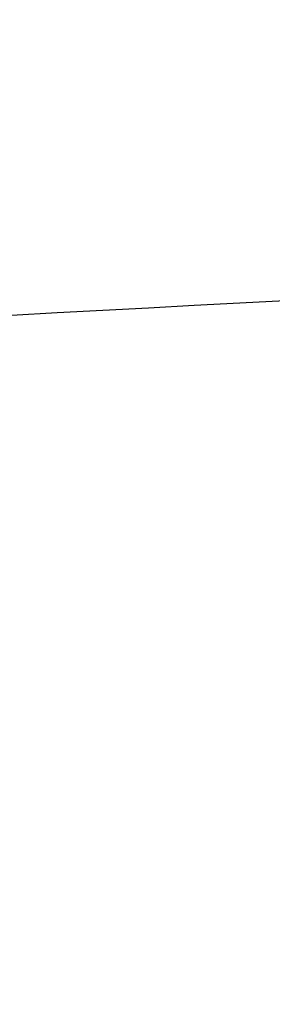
# Model space of a CAD drawing. Header units: millimetres. Extents: x -590 to 610, y -240 to 426.
# Tile 168 of 256: x 539.897 to 540.617, y -7.081 to -4.277. Entities that reach past the tile are written whole.
import ezdxf

# ---------------------------------------------------------------- set-up
doc = ezdxf.new("R2010")
doc.units = ezdxf.units.MM
doc.layers.add('mousse 2', color=7, linetype='Continuous', true_color=0x616161)

msp = doc.modelspace()

# ---------------------------------------------------------------- linework, layer by layer
at = {"layer": 'mousse 2'}
for points, degree in [([(599.6201, -49.5817, 188.5978), (598.9924, -14.405, 188.6322), (574.2177, 13.8347, 191.8643), (539.8966, 13.8347, 191.8643)], 3), ([(599.4946, -49.5817, 186.3033), (598.8671, -14.48, 186.3376), (574.1457, 13.6884, 189.7749), (539.8971, 13.6894, 189.8132)], 3), ([(596.9485, -49.5817, 139.6989), (596.3337, -16.2108, 139.7324), (572.5606, 10.4045, 142.8101), (539.8966, 10.4045, 142.8101)], 3), ([(594.403, -49.5817, 92.9688), (593.8128, -17.9258, 93.0009), (570.9751, 7.1265, 95.9321), (539.8966, 7.1265, 95.9321)], 3), ([(512.6373, -6.5188, 393.7759), (572.2558, -3.5412, 393.5677), (597.3789, -1.6158, 374.1537)], 2)]:
    msp.add_open_spline(points, degree=degree, dxfattribs=at)

doc.saveas('drawing.dxf')
